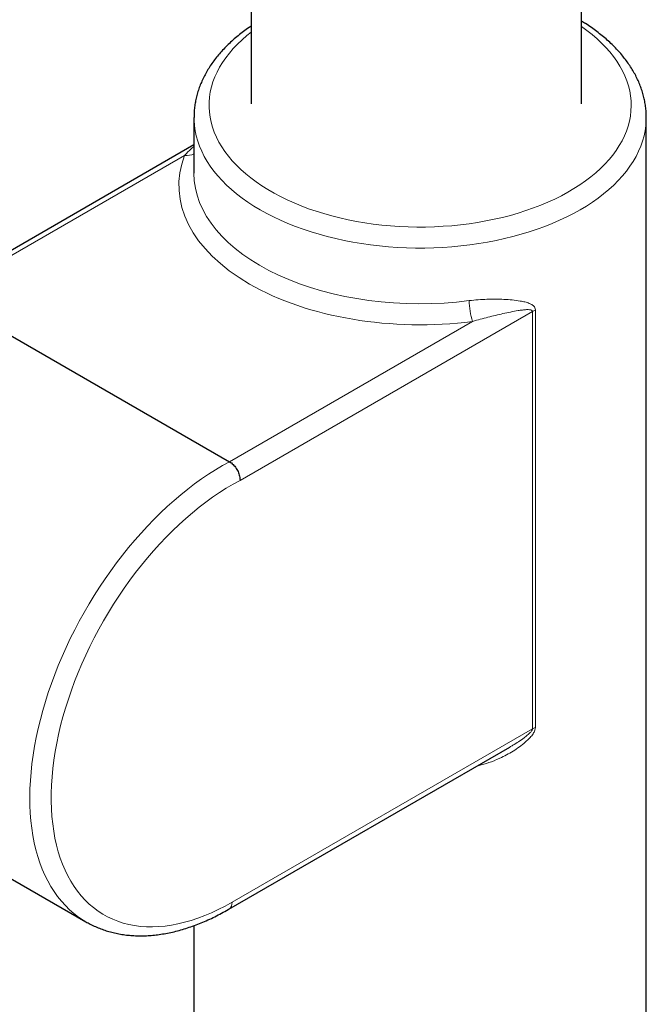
# Model space of a CAD drawing. Header units: millimetres. Extents: x 8 to 2427, y 12 to 2587.
# Tile 34 of 153: x 2283 to 2324, y 672 to 738. Entities that reach past the tile are written whole.
import ezdxf

# ---------------------------------------------------------------- set-up
doc = ezdxf.new("R2010")
doc.units = ezdxf.units.MM

msp = doc.modelspace()

# ---------------------------------------------------------------- linework, layer by layer
at = {"color": 7, "linetype": 'Continuous', "lineweight": 30}
for p, q in [((2298.292, 1330.452), (2298.292, 732.239)), ((2320.192, 732.239), (2320.192, 1328.482)), ((2294.498, 731.338), (2294.498, 727.64)), ((2324.498, 633.353), (2324.498, 731.338)), ((2294.498, 729.526), (2277.265, 719.566)), ((2277.77, 719.519), (2296.862, 708.497)), ((2296.814, 678.811), (2315.446, 689.567)), ((2268.242, 688.993), (2287.334, 677.971)), ((2294.498, 677.718), (2294.498, 633.353))]:
    msp.add_line(p, q, dxfattribs=at)
at = {"color": 252, "linetype": 'Continuous', "lineweight": 0}
for p, q in [((2293.88, 728.83), (2277.77, 719.519)), ((2316.945, 718.471), (2297.554, 707.264)), ((2316.945, 690.771), (2316.945, 718.471)), ((2317.143, 718.56), (2317.143, 690.859)), ((2296.862, 708.497), (2312.972, 717.808)), ((2297.021, 679.269), (2316.945, 690.771))]:
    msp.add_line(p, q, dxfattribs=at)
at = {"color": 252, "linetype": 'Continuous', "lineweight": 0, "flags": 128}
for points in [[(2298.292, 736.998), (2298.012, 736.775), (2297.689, 736.495), (2297.386, 736.208), (2297.105, 735.913), (2296.845, 735.612), (2296.606, 735.305), (2296.39, 734.993), (2296.197, 734.676), (2296.027, 734.354), (2295.88, 734.029), (2295.757, 733.7), (2295.657, 733.369), (2295.582, 733.035), (2295.53, 732.7), (2295.503, 732.365), (2295.5, 732.028), (2295.521, 731.692), (2295.567, 731.357), (2295.636, 731.023), (2295.73, 730.691), (2295.847, 730.362), (2295.988, 730.036), (2296.152, 729.713), (2296.34, 729.395), (2296.55, 729.081), (2296.783, 728.773), (2297.038, 728.47), (2297.314, 728.174), (2297.611, 727.885), (2297.929, 727.603), (2298.267, 727.329), (2298.625, 727.064), (2299.001, 726.807), (2299.395, 726.56), (2299.807, 726.322), (2300.236, 726.094), (2300.68, 725.877), (2301.14, 725.671), (2301.615, 725.476), (2302.103, 725.292), (2302.604, 725.12), (2303.117, 724.961), (2303.641, 724.814), (2304.175, 724.68), (2304.718, 724.558), (2305.269, 724.45), (2305.828, 724.355), (2306.393, 724.274), (2306.964, 724.206), (2307.539, 724.152), (2308.117, 724.112), (2308.698, 724.086), (2309.28, 724.073), (2309.862, 724.075), (2310.444, 724.091), (2311.025, 724.121), (2311.602, 724.164), (2312.176, 724.222), (2312.745, 724.293), (2313.309, 724.377), (2313.866, 724.476), (2314.416, 724.587), (2314.957, 724.712), (2315.488, 724.849), (2316.01, 725), (2316.519, 725.162), (2317.017, 725.337), (2317.502, 725.523), (2317.973, 725.721), (2318.429, 725.93), (2318.87, 726.15), (2319.294, 726.38), (2319.702, 726.621), (2320.092, 726.87), (2320.464, 727.129), (2320.816, 727.397), (2321.149, 727.673), (2321.462, 727.957), (2321.754, 728.248), (2322.025, 728.545), (2322.274, 728.849), (2322.501, 729.159), (2322.706, 729.474), (2322.888, 729.793), (2323.046, 730.117), (2323.181, 730.444), (2323.293, 730.774), (2323.38, 731.106), (2323.444, 731.441), (2323.483, 731.776), (2323.498, 732.112), (2323.489, 732.449), (2323.456, 732.784), (2323.398, 733.119), (2323.317, 733.452), (2323.211, 733.783), (2323.082, 734.11), (2322.929, 734.435), (2322.754, 734.756), (2322.555, 735.072), (2322.333, 735.383), (2322.089, 735.688), (2321.824, 735.987), (2321.537, 736.28), (2321.229, 736.566), (2320.901, 736.843), (2320.553, 737.113), (2320.192, 737.371)], [(2324.498, 731.331), (2324.495, 731.163), (2324.471, 730.815), (2324.422, 730.467), (2324.35, 730.121), (2324.253, 729.777), (2324.132, 729.435), (2323.987, 729.097), (2323.819, 728.762), (2323.628, 728.431), (2323.414, 728.105), (2323.177, 727.784), (2322.918, 727.469), (2322.637, 727.16), (2322.335, 726.858), (2322.012, 726.563), (2321.669, 726.276), (2321.306, 725.997), (2320.924, 725.727), (2320.524, 725.466), (2320.105, 725.215), (2319.669, 724.973), (2319.217, 724.742), (2318.749, 724.521), (2318.266, 724.312), (2317.769, 724.114), (2317.259, 723.927), (2316.735, 723.753), (2316.2, 723.591), (2315.655, 723.441), (2315.099, 723.305), (2314.534, 723.181), (2313.961, 723.071), (2313.381, 722.974), (2312.794, 722.89), (2312.202, 722.82), (2311.606, 722.764), (2311.006, 722.722), (2310.404, 722.694), (2309.8, 722.68), (2309.196, 722.68), (2308.593, 722.694), (2307.991, 722.722), (2307.391, 722.764), (2306.795, 722.82), (2306.203, 722.89), (2305.616, 722.974), (2305.036, 723.071), (2304.463, 723.181), (2303.898, 723.305), (2303.342, 723.441), (2302.796, 723.591), (2302.262, 723.753), (2301.738, 723.927), (2301.228, 724.114), (2300.731, 724.312), (2300.248, 724.521), (2299.78, 724.742), (2299.328, 724.973), (2298.892, 725.215), (2298.473, 725.466), (2298.073, 725.727), (2297.691, 725.997), (2297.328, 726.276), (2296.985, 726.563), (2296.662, 726.858), (2296.36, 727.16), (2296.079, 727.469), (2295.82, 727.784), (2295.583, 728.105), (2295.369, 728.431), (2295.178, 728.762), (2295.01, 729.097), (2294.865, 729.435), (2294.744, 729.777), (2294.647, 730.121), (2294.574, 730.467), (2294.526, 730.815), (2294.501, 731.163), (2294.498, 731.342)], [(2287.331, 677.973), (2287.156, 678.078), (2286.84, 678.29), (2286.536, 678.522), (2286.246, 678.774), (2285.97, 679.045), (2285.707, 679.337), (2285.458, 679.647), (2285.224, 679.976), (2285.005, 680.323), (2284.801, 680.687), (2284.612, 681.069), (2284.44, 681.468), (2284.283, 681.882), (2284.142, 682.313), (2284.017, 682.758), (2283.909, 683.218), (2283.817, 683.691), (2283.743, 684.178), (2283.685, 684.677), (2283.644, 685.188), (2283.62, 685.711), (2283.613, 686.243), (2283.623, 686.786), (2283.65, 687.338), (2283.694, 687.897), (2283.755, 688.465), (2283.833, 689.039), (2283.927, 689.619), (2284.038, 690.205), (2284.166, 690.795), (2284.309, 691.388), (2284.469, 691.984), (2284.645, 692.583), (2284.836, 693.183), (2285.043, 693.783), (2285.265, 694.383), (2285.502, 694.982), (2285.753, 695.578), (2286.018, 696.172), (2286.297, 696.763), (2286.59, 697.349), (2286.895, 697.93), (2287.213, 698.505), (2287.544, 699.074), (2287.886, 699.635), (2288.239, 700.188), (2288.603, 700.732), (2288.978, 701.266), (2289.362, 701.79), (2289.756, 702.303), (2290.159, 702.804), (2290.569, 703.292), (2290.988, 703.768), (2291.413, 704.23), (2291.845, 704.677), (2292.284, 705.11), (2292.727, 705.527), (2293.175, 705.928), (2293.628, 706.312), (2294.084, 706.68), (2294.543, 707.029), (2295.005, 707.361), (2295.468, 707.674), (2295.932, 707.968), (2296.397, 708.242), (2296.862, 708.497)], [(2297.554, 707.264), (2297.099, 707.015), (2296.644, 706.746), (2296.19, 706.457), (2295.737, 706.149), (2295.285, 705.822), (2294.837, 705.477), (2294.391, 705.115), (2293.949, 704.735), (2293.512, 704.338), (2293.079, 703.925), (2292.653, 703.497), (2292.232, 703.053), (2291.819, 702.596), (2291.413, 702.125), (2291.015, 701.64), (2290.625, 701.144), (2290.245, 700.636), (2289.875, 700.117), (2289.515, 699.589), (2289.165, 699.05), (2288.827, 698.504), (2288.501, 697.949), (2288.187, 697.388), (2287.886, 696.82), (2287.598, 696.248), (2287.323, 695.67), (2287.062, 695.089), (2286.816, 694.506), (2286.584, 693.92), (2286.368, 693.333), (2286.166, 692.745), (2285.981, 692.159), (2285.811, 691.573), (2285.657, 690.99), (2285.52, 690.41), (2285.399, 689.834), (2285.295, 689.263), (2285.208, 688.697), (2285.138, 688.137), (2285.085, 687.585), (2285.049, 687.04), (2285.03, 686.505), (2285.028, 685.979), (2285.044, 685.463), (2285.077, 684.958), (2285.127, 684.465), (2285.195, 683.984), (2285.279, 683.516), (2285.38, 683.063), (2285.498, 682.623), (2285.633, 682.199), (2285.784, 681.791), (2285.951, 681.399), (2286.134, 681.023), (2286.332, 680.666), (2286.546, 680.326), (2286.775, 680.004), (2287.019, 679.701), (2287.277, 679.418), (2287.55, 679.154), (2287.835, 678.911), (2288.135, 678.687), (2288.446, 678.485), (2288.771, 678.304), (2289.107, 678.144), (2289.454, 678.005), (2289.812, 677.888), (2290.181, 677.793), (2290.56, 677.721), (2290.947, 677.67), (2291.344, 677.641), (2291.749, 677.635), (2292.161, 677.651), (2292.58, 677.69), (2293.006, 677.75), (2293.437, 677.833), (2293.874, 677.938), (2294.315, 678.064), (2294.76, 678.212), (2295.209, 678.382), (2295.659, 678.572), (2296.112, 678.784), (2296.566, 679.016), (2297.021, 679.269)]]:
    msp.add_lwpolyline(points, dxfattribs=at)
at = {"color": 252, "linetype": 'Continuous', "lineweight": 0}
for centre, radius, start, end in [((2294.031, 729.814), 0.996, 261.32172, 298.01769), ((2317.228, 719.186), 4.473, 179.97438, 197.94107), ((2317.5, 717.497), 1.121, 108.59724, 119.67714), ((2317.5, 689.797), 1.121, 108.59724, 119.67714), ((2296.534, 679.214), 0.491, 304.8581, 6.45123)]:
    msp.add_arc(centre, radius, start, end, dxfattribs=at)
for centre, major_axis, ratio, start_param, end_param in [((2309.499, 726.829), (16, 0.008), 0.577621, 2.92247, 4.930934), ((2309.498, 727.645), (15, 0.008), 0.577643, 3.141285, 4.930915)]:
    msp.add_ellipse(centre, major_axis=major_axis, ratio=ratio, start_param=start_param, end_param=end_param, dxfattribs=at)
at = {"color": 7, "linetype": 'Continuous', "lineweight": 30}
for points, knots in [([(2324.496, 731.331), (2324.496, 731.402), (2324.497, 731.589), (2324.474, 731.894), (2324.43, 732.243), (2324.363, 732.591), (2324.275, 732.936), (2324.165, 733.28), (2324.034, 733.62), (2323.881, 733.958), (2323.708, 734.291), (2323.513, 734.621), (2323.297, 734.946), (2323.061, 735.265), (2322.804, 735.579), (2322.528, 735.887), (2322.231, 736.187), (2321.916, 736.481), (2321.582, 736.766), (2321.23, 737.043), (2320.861, 737.311), (2320.515, 737.544), (2320.286, 737.685), (2320.192, 737.742)], [0, 0, 0, 0, 0.0288902, 0.0765127, 0.12415, 0.1718611, 0.2197017, 0.267721, 0.3159604, 0.3644512, 0.413214, 0.4622582, 0.5115823, 0.561175, 0.6110166, 0.6610814, 0.7113399, 0.7617604, 0.8123118, 0.8629642, 0.9136904, 0.9644668, 1, 1, 1, 1]), ([(2298.292, 737.412), (2298.244, 737.38), (2298.066, 737.262), (2297.775, 737.048), (2297.42, 736.771), (2297.084, 736.484), (2296.766, 736.188), (2296.468, 735.885), (2296.188, 735.575), (2295.929, 735.257), (2295.69, 734.933), (2295.473, 734.604), (2295.277, 734.269), (2295.102, 733.931), (2294.95, 733.588), (2294.819, 733.243), (2294.711, 732.895), (2294.624, 732.546), (2294.56, 732.195), (2294.518, 731.844), (2294.499, 731.559), (2294.501, 731.392), (2294.501, 731.342)], [0, 0, 0, 0, 0.020246, 0.074866, 0.129462, 0.184011, 0.238486, 0.292858, 0.347093, 0.401154, 0.455007, 0.508616, 0.56195, 0.614986, 0.667709, 0.720115, 0.772215, 0.824029, 0.875591, 0.926947, 0.97815, 1, 1, 1, 1]), ([(2296.862, 708.497), (2296.901, 708.473), (2296.98, 708.422), (2297.095, 708.32), (2297.204, 708.199), (2297.302, 708.065), (2297.387, 707.918), (2297.457, 707.766), (2297.509, 707.609), (2297.545, 707.448), (2297.554, 707.333), (2297.554, 707.272), (2297.554, 707.264)], [0, 0, 0, 0, 0.105823, 0.214715, 0.320538, 0.429429, 0.535264, 0.644166, 0.750025, 0.858952, 0.980991, 1, 1, 1, 1]), ([(2287.331, 677.974), (2287.426, 677.921), (2287.631, 677.805), (2287.959, 677.65), (2288.312, 677.504), (2288.674, 677.379), (2289.046, 677.272), (2289.427, 677.186), (2289.816, 677.119), (2290.214, 677.073), (2290.618, 677.046), (2291.031, 677.04), (2291.45, 677.054), (2291.875, 677.089), (2292.305, 677.144), (2292.741, 677.219), (2293.181, 677.315), (2293.626, 677.431), (2294.073, 677.567), (2294.523, 677.724), (2294.974, 677.899), (2295.427, 678.095), (2295.881, 678.309), (2296.327, 678.538), (2296.638, 678.71), (2296.798, 678.802), (2296.814, 678.811)], [0, 0, 0, 0, 0.03628, 0.078621, 0.120983, 0.163405, 0.205923, 0.24857, 0.291373, 0.334352, 0.377522, 0.420889, 0.464453, 0.508208, 0.552144, 0.596244, 0.64049, 0.684863, 0.729343, 0.773909, 0.818543, 0.863228, 0.907949, 0.952693, 0.995129, 1, 1, 1, 1])]:
    msp.add_open_spline(points, degree=3, knots=knots, dxfattribs=at)
at = {"color": 252, "linetype": 'Continuous', "lineweight": 0}
for points, knots in [([(2294.498, 729.415), (2294.423, 729.354), (2294.277, 729.236), (2294.073, 729.038), (2293.945, 728.899), (2293.88, 728.83)], [0, 0, 0, 0, 0.350045, 0.674807, 1, 1, 1, 1]), ([(2312.755, 719.188), (2312.952, 719.211), (2313.347, 719.255), (2313.929, 719.285), (2314.496, 719.292), (2315.058, 719.276), (2315.61, 719.239), (2316.076, 719.18), (2316.45, 719.105), (2316.723, 719.021), (2316.92, 718.923), (2317.044, 718.82), (2317.116, 718.718), (2317.141, 718.624), (2317.143, 718.568), (2317.143, 718.56)], [0, 0, 0, 0, 0.112521, 0.225488, 0.338596, 0.451309, 0.571206, 0.691051, 0.763331, 0.835519, 0.897549, 0.929619, 0.961551, 0.994304, 1, 1, 1, 1]), ([(2312.972, 717.808), (2313.144, 717.858), (2313.489, 717.959), (2313.997, 718.091), (2314.499, 718.214), (2315.001, 718.329), (2315.503, 718.436), (2315.931, 718.516), (2316.281, 718.569), (2316.535, 718.595), (2316.723, 718.597), (2316.843, 718.578), (2316.905, 718.552), (2316.936, 718.516), (2316.945, 718.49), (2316.945, 718.475), (2316.945, 718.471)], [0, 0, 0, 0, 0.118102, 0.236517, 0.355702, 0.475089, 0.600693, 0.726562, 0.798833, 0.871305, 0.928167, 0.952706, 0.977447, 0.988806, 0.996881, 1, 1, 1, 1]), ([(2317.143, 690.859), (2317.136, 690.799), (2317.124, 690.701), (2317.058, 690.562), (2316.96, 690.399), (2316.796, 690.197), (2316.523, 689.931), (2316.183, 689.648), (2315.772, 689.361), (2315.341, 689.106), (2314.831, 688.842), (2314.234, 688.59), (2313.699, 688.406), (2313.383, 688.345), (2313.303, 688.33)], [0, 0, 0, 0, 0.043785, 0.071315, 0.098907, 0.165296, 0.231977, 0.335474, 0.439359, 0.543477, 0.647293, 0.797747, 0.948497, 1, 1, 1, 1]), ([(2316.945, 690.771), (2316.944, 690.757), (2316.94, 690.724), (2316.909, 690.663), (2316.861, 690.596), (2316.79, 690.517), (2316.704, 690.434), (2316.57, 690.317), (2316.345, 690.142), (2316.025, 689.921), (2315.708, 689.719), (2315.511, 689.607), (2315.445, 689.569)], [0, 0, 0, 0, 0.024086, 0.055866, 0.099914, 0.14557, 0.211924, 0.278755, 0.41391, 0.646669, 0.880184, 1, 1, 1, 1])]:
    msp.add_open_spline(points, degree=3, knots=knots, dxfattribs=at)

doc.saveas('drawing.dxf')
